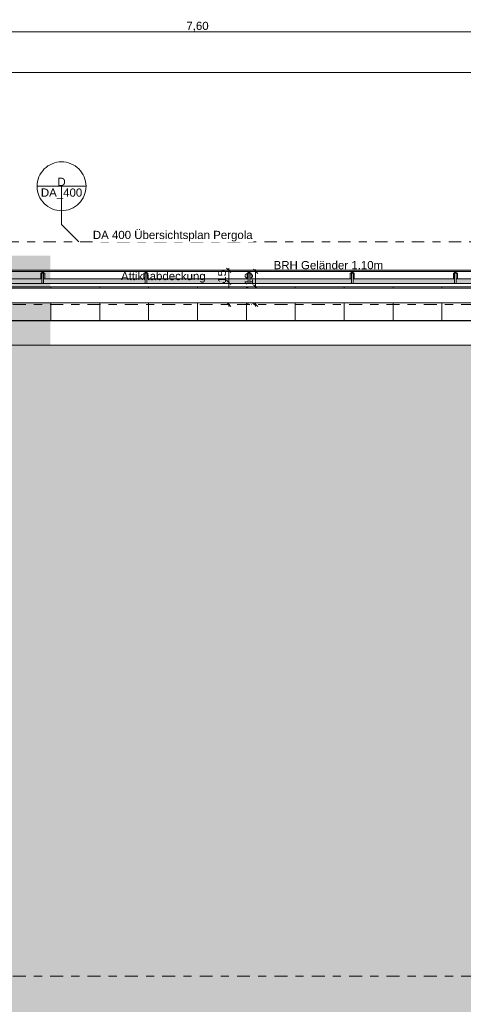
# Model space of a CAD drawing. Header units: metres. Extents: x -180 to 4, y -47 to 4.
# Tile 121 of 256: x -128 to -123, y -9 to 3. Entities that reach past the tile are written whole.
import ezdxf

# ---------------------------------------------------------------- set-up
doc = ezdxf.new("R2010")
doc.units = ezdxf.units.M
doc.header["$LTSCALE"] = 0.05
doc.header["$PDMODE"] = 1
doc.header["$PDSIZE"] = -2
for name, pattern in [('ISO-02 Strichlinie', [3.81, 3.048, -0.762]), ('ISO-10 Strichpunktlinie', [4.699, 3.048, -0.762, 0.127, -0.762]), ('Linienart-53', [5.291531, 3.175, -1.058062, 0.352704, -0.705764])]:
    doc.linetypes.add(name, pattern=pattern)
doc.layers.get('0').update_dxf_attribs({"lineweight": 25})
for name, color, linetype, lineweight, true_color in [('30 -36 Dächer- 3 Dachbeläge', 7, 'Continuous', 15, 0x9999ff), ('30 -36 Dächer- 4 Dachbekleidungen', 7, 'Continuous', 9, 0xccccff), ('70 -72 Beschriftung- 1 Beschriftung allgemein', 7, 'Continuous', 9, 0xff6633), ('70 -72 Beschriftung- 7 Detailverweise', 7, 'Continuous', 9, 0x00dd00), ('70 -72 Beschriftung- 7 Detailverweise Linie', 7, 'Continuous', 9, 0x00dd00), ('70 -76 Bemaßung- 2 Allgemein', 7, 'Continuous', 5, 0x6666cc)]:
    doc.layers.add(name, color=color, linetype=linetype, lineweight=lineweight, true_color=true_color)
for name, color, linetype, lineweight in [('40 -41 Abwasser_Wasser_Gas- 2 Wasser-1', 7, 'Continuous', 15), ('60- 61 allgemeine Ausstattung- 4 Terrassen', 7, 'Continuous', 9), ('70 -71 Achsen- 1 Gebäudeachsen', 7, 'Linienart-53', 18), ('70 -72 Beschriftung-14 Schatten', 7, 'Continuous', 5), ('Keine', 7, 'Continuous', 9)]:
    doc.layers.add(name, color=color, linetype=linetype, lineweight=lineweight)
doc.styles.add('Arial', font='arial.ttf')
doc.dimstyles.new('k+k_klein', dxfattribs={"dimtxt": 0.075516, "dimasz": 0.05302, "dimexe": 0.05, "dimexo": 0.15, "dimgap": 0.005, "dimtad": 1, "dimdec": 3, "dimtxsty": 'Arial', "dimblk": 'VW_SLASH-2', "dimblk1": 'VW_SLASH-2', "dimblk2": 'VW_SLASH-2', "dimcen": 0, "dimdle": 0.025, "dimadec": 3, "dimazin": 0, "dimtfac": 0.75, "dimtdec": 3, "dimtix": 1, "dimtmove": 0, "dimatfit": 0, "dimldrblk": 'VW_FILLEDARROW', "dimfxl": 0.1, "dimfxlon": 1, "dimfrac": 2, "dimtolj": 1, "dimarcsym": 0})

# ---------------------------------------------------------------- blocks, each defined once
blk = doc.blocks.new('VW_SLASH-2')
at = {"color": 0, "linetype": 'ByBlock', "lineweight": -2, "transparency": 16777216}
blk.add_line((0.47, 0), (-1, 0), dxfattribs=at)
at = {"color": 0, "lineweight": 5, "transparency": 16777216, "flags": 128}
blk.add_lwpolyline([(0.5, 0.5), (-0.5, -0.5)], dxfattribs=at)
blk = doc.blocks.new('*D1084')
at = {"layer": '70 -76 Bemaßung- 2 Allgemein', "color": 0, "lineweight": -2}
for p, q in [((-125.347, -0.042), (-125.357, -0.042)), ((-125.307, -0.179), (-125.307, -0.095)), ((-125.16, -0.232), (-125.257, -0.232))]:
    blk.add_line(p, q, dxfattribs=at)
at = {"layer": 'Defpoints', "color": 0}
for p in [(-125.307, -0.042), (-125.197, -0.042), (-125.31, -0.232)]:
    blk.add_point(p, dxfattribs=at)
at = {"layer": '70 -76 Bemaßung- 2 Allgemein', "color": 0, "lineweight": -2, "xscale": 0.05302001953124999, "yscale": 0.05302001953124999, "zscale": 0.05302001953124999}
for p, rotation in [((-125.307, -0.042), 90), ((-125.307, -0.232), 270)]:
    blk.add_blockref('VW_SLASH-2', p, dxfattribs=dict(at, rotation=rotation))
at = {"layer": '70 -76 Bemaßung- 2 Allgemein', "color": 0, "insert": (-125.39, -0.135), "char_height": 0.1007, "attachment_point": 5, "rotation": 90, "style": 'Arial'}
blk.add_mtext('\\A1;19', dxfattribs=at)
blk = doc.blocks.new('VW_FILLEDARROW')
at = {"linetype": 'Continuous', "lineweight": 0, "transparency": 16777216}
blk.add_hatch(color=0, dxfattribs=at).paths.add_polyline_path([(-2.83, 0.76), (0, 0), (-2.83, -0.76)])
at = {"color": 0, "lineweight": 5, "transparency": 16777216, "flags": 128}
blk.add_lwpolyline([(-2.83, 0.76), (0, 0), (-2.83, -0.76)], close=True, dxfattribs=at)
blk = doc.blocks.new('*D1085')
at = {"layer": '70 -76 Bemaßung- 2 Allgemein', "color": 0, "lineweight": -2}
for p, q in [((-125.16, -0.232), (-125.257, -0.232)), ((-125.307, -0.394), (-125.307, -0.285)), ((-125.362, -0.447), (-125.357, -0.447))]:
    blk.add_line(p, q, dxfattribs=at)
at = {"layer": 'Defpoints', "color": 0}
for p in [(-125.31, -0.232), (-125.307, -0.232), (-125.212, -0.447)]:
    blk.add_point(p, dxfattribs=at)
at = {"layer": '70 -76 Bemaßung- 2 Allgemein', "color": 0, "lineweight": -2, "xscale": 0.05302001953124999, "yscale": 0.05302001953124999, "zscale": 0.05302001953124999}
for p, rotation in [((-125.307, -0.232), 90), ((-125.307, -0.447), 270)]:
    blk.add_blockref('VW_SLASH-2', p, dxfattribs=dict(at, rotation=rotation))
at = {"layer": '70 -76 Bemaßung- 2 Allgemein', "color": 0, "insert": (-125.393, -0.349), "char_height": 0.10069, "attachment_point": 5, "rotation": 90, "style": 'Arial'}
blk.add_mtext('\\A1;21\\S5^ ;', dxfattribs=at)
blk = doc.blocks.new('*D1086')
at = {"layer": '70 -76 Bemaßung- 2 Allgemein', "color": 0, "lineweight": -2}
for p, q in [((-125.714, -0.027), (-125.687, -0.027)), ((-125.637, -0.124), (-125.637, -0.08)), ((-125.708, -0.177), (-125.687, -0.177))]:
    blk.add_line(p, q, dxfattribs=at)
at = {"layer": 'Defpoints', "color": 0}
for p in [(-125.637, -0.027), (-125.564, -0.027), (-125.558, -0.177)]:
    blk.add_point(p, dxfattribs=at)
at = {"layer": '70 -76 Bemaßung- 2 Allgemein', "color": 0, "lineweight": -2, "xscale": 0.05302001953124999, "yscale": 0.05302001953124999, "zscale": 0.05302001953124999}
for p, rotation in [((-125.637, -0.027), 90), ((-125.637, -0.177), 270)]:
    blk.add_blockref('VW_SLASH-2', p, dxfattribs=dict(at, rotation=rotation))
at = {"layer": '70 -76 Bemaßung- 2 Allgemein', "color": 0, "insert": (-125.72, -0.103), "char_height": 0.1007, "attachment_point": 5, "rotation": 90, "style": 'Arial'}
blk.add_mtext('\\A1;15', dxfattribs=at)
blk = doc.blocks.new('*D1087')
at = {"layer": '70 -76 Bemaßung- 2 Allgemein', "color": 0, "lineweight": -2}
for p, q in [((-125.708, -0.177), (-125.687, -0.177)), ((-125.637, -0.394), (-125.637, -0.23)), ((-125.623, -0.447), (-125.687, -0.447))]:
    blk.add_line(p, q, dxfattribs=at)
at = {"layer": 'Defpoints', "color": 0}
for p in [(-125.637, -0.177), (-125.558, -0.177), (-125.473, -0.447)]:
    blk.add_point(p, dxfattribs=at)
at = {"layer": '70 -76 Bemaßung- 2 Allgemein', "color": 0, "lineweight": -2, "xscale": 0.05302001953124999, "yscale": 0.05302001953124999, "zscale": 0.05302001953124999}
for p, rotation in [((-125.637, -0.177), 90), ((-125.637, -0.447), 270)]:
    blk.add_blockref('VW_SLASH-2', p, dxfattribs=dict(at, rotation=rotation))
at = {"layer": '70 -76 Bemaßung- 2 Allgemein', "color": 0, "insert": (-125.693, -0.312), "char_height": 0.1007, "attachment_point": 5, "rotation": 90, "style": 'Arial'}
blk.add_mtext('\\A1;27', dxfattribs=at)
blk = doc.blocks.new('Gruppe-1139')
at = {"color": 255}
blk.add_wipeout([(-127.911, -0.132), (-127.911, -0.062), (-127.931, -0.062), (-127.931, -0.132)], dxfattribs=at).dxf.layer = '30 -36 Dächer- 4 Dachbekleidungen'
at = {"layer": '30 -36 Dächer- 3 Dachbeläge', "linetype": 'Continuous', "lineweight": 0, "transparency": 33554687}
blk.add_hatch(color=254, dxfattribs=at).paths.add_polyline_path([(-127.911, -0.042), (-127.911, -0.062), (-127.931, -0.062), (-127.931, -0.042)])
at = {"layer": '30 -36 Dächer- 3 Dachbeläge', "color": 254, "linetype": 'Continuous', "lineweight": 9, "true_color": 0xccccff, "transparency": 33554687, "flags": 128}
blk.add_lwpolyline([(-127.911, -0.042), (-127.911, -0.062), (-127.931, -0.062), (-127.931, -0.042)], dxfattribs=at)
at = {"layer": '30 -36 Dächer- 4 Dachbekleidungen', "flags": 128}
for points in [[(-127.946, -0.132), (-127.946, -0.062), (-127.931, -0.062)], [(-127.911, -0.132), (-127.911, -0.062), (-127.931, -0.062), (-127.931, -0.132)], [(-127.896, -0.132), (-127.896, -0.062), (-127.911, -0.062)]]:
    blk.add_lwpolyline(points, dxfattribs=at)
at = {"color": 255}
blk.add_wipeout([(-127.911, -0.132), (-127.911, -0.192), (-127.931, -0.192), (-127.931, -0.132)], dxfattribs=at).dxf.layer = '30 -36 Dächer- 4 Dachbekleidungen'
at = {"layer": '30 -36 Dächer- 4 Dachbekleidungen', "flags": 128}
blk.add_lwpolyline([(-127.911, -0.132), (-127.911, -0.192), (-127.931, -0.192), (-127.931, -0.132)], dxfattribs=at)
blk = doc.blocks.new('Gruppe-1140')
at = {"color": 255}
blk.add_wipeout([(-126.644, -0.132), (-126.644, -0.062), (-126.664, -0.062), (-126.664, -0.132)], dxfattribs=at).dxf.layer = '30 -36 Dächer- 4 Dachbekleidungen'
at = {"layer": '30 -36 Dächer- 3 Dachbeläge', "linetype": 'Continuous', "lineweight": 0, "transparency": 33554687}
blk.add_hatch(color=254, dxfattribs=at).paths.add_polyline_path([(-126.644, -0.042), (-126.644, -0.062), (-126.664, -0.062), (-126.664, -0.042)])
at = {"layer": '30 -36 Dächer- 3 Dachbeläge', "color": 254, "linetype": 'Continuous', "lineweight": 9, "true_color": 0xccccff, "transparency": 33554687, "flags": 128}
blk.add_lwpolyline([(-126.644, -0.042), (-126.644, -0.062), (-126.664, -0.062), (-126.664, -0.042)], dxfattribs=at)
at = {"layer": '30 -36 Dächer- 4 Dachbekleidungen', "flags": 128}
for points in [[(-126.679, -0.132), (-126.679, -0.062), (-126.664, -0.062)], [(-126.644, -0.132), (-126.644, -0.062), (-126.664, -0.062), (-126.664, -0.132)], [(-126.629, -0.132), (-126.629, -0.062), (-126.644, -0.062)]]:
    blk.add_lwpolyline(points, dxfattribs=at)
at = {"color": 255}
blk.add_wipeout([(-126.644, -0.132), (-126.644, -0.192), (-126.664, -0.192), (-126.664, -0.132)], dxfattribs=at).dxf.layer = '30 -36 Dächer- 4 Dachbekleidungen'
at = {"layer": '30 -36 Dächer- 4 Dachbekleidungen', "flags": 128}
blk.add_lwpolyline([(-126.644, -0.132), (-126.644, -0.192), (-126.664, -0.192), (-126.664, -0.132)], dxfattribs=at)
blk = doc.blocks.new('Gruppe-1141')
at = {"color": 255}
blk.add_wipeout([(-125.378, -0.132), (-125.378, -0.062), (-125.398, -0.062), (-125.398, -0.132)], dxfattribs=at).dxf.layer = '30 -36 Dächer- 4 Dachbekleidungen'
at = {"layer": '30 -36 Dächer- 3 Dachbeläge', "linetype": 'Continuous', "lineweight": 0, "transparency": 33554687}
blk.add_hatch(color=254, dxfattribs=at).paths.add_polyline_path([(-125.378, -0.042), (-125.378, -0.062), (-125.398, -0.062), (-125.398, -0.042)])
at = {"layer": '30 -36 Dächer- 3 Dachbeläge', "color": 254, "linetype": 'Continuous', "lineweight": 9, "true_color": 0xccccff, "transparency": 33554687, "flags": 128}
blk.add_lwpolyline([(-125.378, -0.042), (-125.378, -0.062), (-125.398, -0.062), (-125.398, -0.042)], dxfattribs=at)
at = {"layer": '30 -36 Dächer- 4 Dachbekleidungen', "flags": 128}
for points in [[(-125.413, -0.132), (-125.413, -0.062), (-125.398, -0.062)], [(-125.378, -0.132), (-125.378, -0.062), (-125.398, -0.062), (-125.398, -0.132)], [(-125.363, -0.132), (-125.363, -0.062), (-125.378, -0.062)]]:
    blk.add_lwpolyline(points, dxfattribs=at)
at = {"color": 255}
blk.add_wipeout([(-125.378, -0.132), (-125.378, -0.192), (-125.398, -0.192), (-125.398, -0.132)], dxfattribs=at).dxf.layer = '30 -36 Dächer- 4 Dachbekleidungen'
at = {"layer": '30 -36 Dächer- 4 Dachbekleidungen', "flags": 128}
blk.add_lwpolyline([(-125.378, -0.132), (-125.378, -0.192), (-125.398, -0.192), (-125.398, -0.132)], dxfattribs=at)
blk = doc.blocks.new('Gruppe-1142')
at = {"color": 255}
blk.add_wipeout([(-124.111, -0.132), (-124.111, -0.062), (-124.131, -0.062), (-124.131, -0.132)], dxfattribs=at).dxf.layer = '30 -36 Dächer- 4 Dachbekleidungen'
at = {"layer": '30 -36 Dächer- 3 Dachbeläge', "linetype": 'Continuous', "lineweight": 0, "transparency": 33554687}
blk.add_hatch(color=254, dxfattribs=at).paths.add_polyline_path([(-124.111, -0.042), (-124.111, -0.062), (-124.131, -0.062), (-124.131, -0.042)])
at = {"layer": '30 -36 Dächer- 3 Dachbeläge', "color": 254, "linetype": 'Continuous', "lineweight": 9, "true_color": 0xccccff, "transparency": 33554687, "flags": 128}
blk.add_lwpolyline([(-124.111, -0.042), (-124.111, -0.062), (-124.131, -0.062), (-124.131, -0.042)], dxfattribs=at)
at = {"layer": '30 -36 Dächer- 4 Dachbekleidungen', "flags": 128}
for points in [[(-124.146, -0.132), (-124.146, -0.062), (-124.131, -0.062)], [(-124.111, -0.132), (-124.111, -0.062), (-124.131, -0.062), (-124.131, -0.132)], [(-124.096, -0.132), (-124.096, -0.062), (-124.111, -0.062)]]:
    blk.add_lwpolyline(points, dxfattribs=at)
at = {"color": 255}
blk.add_wipeout([(-124.111, -0.132), (-124.111, -0.192), (-124.131, -0.192), (-124.131, -0.132)], dxfattribs=at).dxf.layer = '30 -36 Dächer- 4 Dachbekleidungen'
at = {"layer": '30 -36 Dächer- 4 Dachbekleidungen', "flags": 128}
blk.add_lwpolyline([(-124.111, -0.132), (-124.111, -0.192), (-124.131, -0.192), (-124.131, -0.132)], dxfattribs=at)
blk = doc.blocks.new('Gruppe-1143')
at = {"color": 255}
blk.add_wipeout([(-122.844, -0.132), (-122.844, -0.062), (-122.864, -0.062), (-122.864, -0.132)], dxfattribs=at).dxf.layer = '30 -36 Dächer- 4 Dachbekleidungen'
at = {"layer": '30 -36 Dächer- 3 Dachbeläge', "linetype": 'Continuous', "lineweight": 0, "transparency": 33554687}
blk.add_hatch(color=254, dxfattribs=at).paths.add_polyline_path([(-122.844, -0.042), (-122.844, -0.062), (-122.864, -0.062), (-122.864, -0.042)])
at = {"layer": '30 -36 Dächer- 3 Dachbeläge', "color": 254, "linetype": 'Continuous', "lineweight": 9, "true_color": 0xccccff, "transparency": 33554687, "flags": 128}
blk.add_lwpolyline([(-122.844, -0.042), (-122.844, -0.062), (-122.864, -0.062), (-122.864, -0.042)], dxfattribs=at)
at = {"layer": '30 -36 Dächer- 4 Dachbekleidungen', "flags": 128}
for points in [[(-122.879, -0.132), (-122.879, -0.062), (-122.864, -0.062)], [(-122.844, -0.132), (-122.844, -0.062), (-122.864, -0.062), (-122.864, -0.132)], [(-122.829, -0.132), (-122.829, -0.062), (-122.844, -0.062)]]:
    blk.add_lwpolyline(points, dxfattribs=at)
at = {"color": 255}
blk.add_wipeout([(-122.844, -0.132), (-122.844, -0.192), (-122.864, -0.192), (-122.864, -0.132)], dxfattribs=at).dxf.layer = '30 -36 Dächer- 4 Dachbekleidungen'
at = {"layer": '30 -36 Dächer- 4 Dachbekleidungen', "flags": 128}
blk.add_lwpolyline([(-122.844, -0.132), (-122.844, -0.192), (-122.864, -0.192), (-122.864, -0.132)], dxfattribs=at)
blk = doc.blocks.new('Gruppe-1438')
at = {"layer": '70 -72 Beschriftung-14 Schatten', "linetype": 'Continuous', "lineweight": 0, "transparency": 33554495}
h = blk.add_hatch(color=7, dxfattribs=at)
h.paths.add_polyline_path([(-99.318, -9.992), (-99.8, -11.277), (-99.381, -11.277), (-99.381, -11.1), (-83.518, -11.1), (-83.518, -8.723), (-97.788, -8.723), (-97.429, -7.927), (-97.429, 0.15), (-97.949, 0.15), (-97.949, -7.793), (-105.029, -7.793), (-105.029, 0.15), (-105.549, 0.15), (-105.549, -7.793), (-112.629, -7.793), (-112.629, 0.15), (-113.149, 0.15), (-113.149, -7.793), (-120.229, -7.793), (-120.229, 0.15), (-120.749, 0.15), (-120.749, -7.793), (-127.829, -7.793), (-127.829, 0.15), (-128.349, 0.15), (-128.349, -7.793), (-135.429, -7.793), (-135.429, 0.15), (-135.949, 0.15), (-135.949, -7.793), (-143.029, -7.793), (-143.029, 0.15), (-143.549, 0.15), (-143.549, -7.793), (-150.629, -7.793), (-150.629, 0.15), (-151.149, 0.15), (-151.149, -7.793), (-158.229, -7.793), (-158.229, 0.15), (-158.749, 0.15), (-158.749, -0.087), (-159.801, -0.087), (-159.801, -9.199), (-166.463, -9.199), (-166.463, -0.057), (-166.983, -0.057), (-166.983, -9.199), (-174.063, -9.199), (-174.063, -0.027), (-174.583, -0.027), (-174.583, -9.199), (-175.221, -10.611), (-175.221, -11.897), (-174.063, -9.333), (-167.044, -9.333), (-167.621, -10.611), (-167.621, -11.897), (-166.463, -9.333), (-159.801, -9.333), (-159.801, -10.124), (-160.021, -10.611), (-160.021, -11.897), (-159.831, -11.476), (-159.831, -12.115), (-158.872, -9.992), (-152.142, -9.992), (-152.421, -10.611), (-152.421, -11.897), (-151.561, -9.992), (-144.542, -9.992), (-144.821, -10.611), (-144.821, -11.897), (-143.961, -9.992), (-136.942, -9.992), (-137.221, -10.611), (-137.221, -11.897), (-136.361, -9.992), (-129.342, -9.992), (-129.621, -10.611), (-129.621, -11.897), (-128.761, -9.992), (-121.742, -9.992), (-122.021, -10.611), (-122.021, -11.897), (-121.161, -9.992), (-114.142, -9.992), (-114.421, -10.611), (-114.421, -11.897), (-113.561, -9.992), (-106.542, -9.992), (-106.821, -10.611), (-106.821, -11.897), (-105.961, -9.992)])
h.paths.add_polyline_path([(-151.209, -7.927), (-152.081, -9.858), (-158.812, -9.858), (-158.709, -9.631), (-158.709, -8.992), (-158.229, -7.927)])
h.paths.add_polyline_path([(-99.268, -9.858), (-105.9, -9.858), (-105.029, -7.927), (-98.009, -7.927), (-98.368, -8.723), (-98.842, -8.723)])
h.paths.add_polyline_path([(-112.629, -7.927), (-105.609, -7.927), (-106.481, -9.858), (-113.5, -9.858)])
h.paths.add_polyline_path([(-120.229, -7.927), (-113.209, -7.927), (-114.081, -9.858), (-121.1, -9.858)])
h.paths.add_polyline_path([(-127.829, -7.927), (-120.809, -7.927), (-121.681, -9.858), (-128.7, -9.858)])
h.paths.add_polyline_path([(-135.429, -7.927), (-128.409, -7.927), (-129.281, -9.858), (-136.3, -9.858)])
h.paths.add_polyline_path([(-143.029, -7.927), (-136.009, -7.927), (-136.881, -9.858), (-143.9, -9.858)])
h.paths.add_polyline_path([(-150.629, -7.927), (-143.609, -7.927), (-144.481, -9.858), (-151.5, -9.858)])
at = {"color": 255, "lineweight": 9}
blk.add_wipeout([(-129.621, -0.247), (-122.421, -0.247), (-122.421, -0.427), (-129.621, -0.427)], dxfattribs=at).dxf.layer = '60- 61 allgemeine Ausstattung- 4 Terrassen'
at = {"layer": '60- 61 allgemeine Ausstattung- 4 Terrassen', "lineweight": 9, "flags": 128}
blk.add_lwpolyline([(-129.621, -0.247), (-122.421, -0.247), (-122.421, -0.427), (-129.621, -0.427)], close=True, dxfattribs=at)
blk = doc.blocks.new('*D2192')
at = {"layer": '70 -76 Bemaßung- 2 Allgemein', "color": 0, "lineweight": -2}
for p, q in [((-129.821, 3.05), (-129.821, 2.95)), ((-122.221, 3.05), (-122.221, 2.95)), ((-122.274, 2.9), (-129.768, 2.9))]:
    blk.add_line(p, q, dxfattribs=at)
at = {"layer": 'Defpoints', "color": 0}
for p in [(-129.821, 2.9), (-129.821, 2.9), (-122.221, 2.9)]:
    blk.add_point(p, dxfattribs=at)
at = {"layer": '70 -76 Bemaßung- 2 Allgemein', "color": 0, "lineweight": -2, "xscale": 0.05302001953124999, "yscale": 0.05302001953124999, "zscale": 0.05302001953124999, "rotation": 180}
blk.add_blockref('VW_SLASH-2', (-129.821, 2.9), dxfattribs=at)
at = {"layer": '70 -76 Bemaßung- 2 Allgemein', "color": 0, "lineweight": -2, "xscale": 0.05302001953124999, "yscale": 0.05302001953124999, "zscale": 0.05302001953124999}
blk.add_blockref('VW_SLASH-2', (-122.221, 2.9), dxfattribs=at)
at = {"layer": '70 -76 Bemaßung- 2 Allgemein', "color": 0, "insert": (-126.021, 2.965), "char_height": 0.1007, "attachment_point": 5, "style": 'Arial'}
blk.add_mtext('\\A1;7,60', dxfattribs=at)
blk = doc.blocks.new('*D2241')
at = {"layer": '70 -76 Bemaßung- 2 Allgemein', "color": 0, "lineweight": -2}
for p, q in [((-159.624, 2.3), (-159.624, 2.45)), ((-100.018, 2.3), (-100.018, 2.45)), ((-100.071, 2.4), (-159.571, 2.4))]:
    blk.add_line(p, q, dxfattribs=at)
at = {"layer": 'Defpoints', "color": 0}
for p in [(-159.624, 2.4), (-159.624, -0.497), (-100.018, -11.737)]:
    blk.add_point(p, dxfattribs=at)
at = {"layer": '70 -76 Bemaßung- 2 Allgemein', "color": 0, "lineweight": -2, "xscale": 0.05302001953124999, "yscale": 0.05302001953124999, "zscale": 0.05302001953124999, "rotation": 180}
blk.add_blockref('VW_SLASH-2', (-159.624, 2.4), dxfattribs=at)
at = {"layer": '70 -76 Bemaßung- 2 Allgemein', "color": 0, "lineweight": -2, "xscale": 0.05302001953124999, "yscale": 0.05302001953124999, "zscale": 0.05302001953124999}
blk.add_blockref('VW_SLASH-2', (-100.018, 2.4), dxfattribs=at)
at = {"layer": '70 -76 Bemaßung- 2 Allgemein', "color": 0, "insert": (-129.821, 2.483), "char_height": 0.10069, "attachment_point": 5, "style": 'Arial'}
blk.add_mtext('\\A1;59,60\\S6^ ;', dxfattribs=at)
blk = doc.blocks.new('Gruppe-2068')
at = {"layer": '70 -72 Beschriftung- 7 Detailverweise'}
blk.add_line((-127.39, 1.004), (-127.99, 1.004), dxfattribs=at)
at = {"layer": '70 -72 Beschriftung- 7 Detailverweise', "flags": 128}
blk.add_lwpolyline([(-127.69, 0.704), (-127.72, 0.705), (-127.749, 0.709), (-127.778, 0.716), (-127.805, 0.726), (-127.832, 0.739), (-127.857, 0.754), (-127.881, 0.772), (-127.903, 0.791), (-127.922, 0.813), (-127.94, 0.837), (-127.955, 0.862), (-127.968, 0.889), (-127.978, 0.916), (-127.985, 0.945), (-127.989, 0.974), (-127.99, 1.004), (-127.989, 1.033), (-127.985, 1.062), (-127.978, 1.091), (-127.968, 1.118), (-127.955, 1.145), (-127.94, 1.17), (-127.922, 1.194), (-127.903, 1.216), (-127.881, 1.235), (-127.857, 1.253), (-127.832, 1.268), (-127.805, 1.281), (-127.778, 1.291), (-127.749, 1.298), (-127.72, 1.302), (-127.69, 1.304), (-127.661, 1.302), (-127.632, 1.298), (-127.603, 1.291), (-127.576, 1.281), (-127.549, 1.268), (-127.524, 1.253), (-127.5, 1.235), (-127.478, 1.216), (-127.459, 1.194), (-127.441, 1.17), (-127.426, 1.145), (-127.413, 1.118), (-127.403, 1.091), (-127.396, 1.062), (-127.392, 1.033), (-127.39, 1.004), (-127.392, 0.974), (-127.396, 0.945), (-127.403, 0.916), (-127.413, 0.889), (-127.426, 0.862), (-127.441, 0.837), (-127.459, 0.813), (-127.478, 0.791), (-127.5, 0.772), (-127.524, 0.754), (-127.549, 0.739), (-127.576, 0.726), (-127.603, 0.716), (-127.632, 0.709), (-127.661, 0.705)], close=True, dxfattribs=at)
at = {"layer": '70 -72 Beschriftung- 7 Detailverweise'}
blk.add_point((-127.69, 1.004), dxfattribs=at)
at = {"layer": '70 -72 Beschriftung- 7 Detailverweise', "line_spacing_factor": 0.96878, "style": 'Arial'}
for s, insert, char_height, attachment_point in [('D', (-127.69, 1.008), 0.101, 8), ('DA_400', (-127.69, 0.977), 0.1007, 2)]:
    blk.add_mtext(s, dxfattribs=dict(at, insert=insert, char_height=char_height, attachment_point=attachment_point))
blk = doc.blocks.new('Gruppe-2069')
at = {"layer": '70 -72 Beschriftung- 7 Detailverweise', "transparency": 33554687}
for q in [(-127.69, 1.004), (-127.477, 0.321)]:
    blk.add_line((-127.69, 0.534), q, dxfattribs=at)
at = {"layer": '70 -72 Beschriftung- 7 Detailverweise', "color": 7, "transparency": 33554687}
blk.add_blockref('Gruppe-2068', (0, 0), dxfattribs=at)
blk = doc.blocks.new('_Achsen (3D)')
at = {"layer": '70 -71 Achsen- 1 Gebäudeachsen', "transparency": 33554687}
for p, q in [((-179.668, -0.447), (3.826, -0.447)), ((-179.668, -8.697), (3.826, -8.697))]:
    blk.add_line(p, q, dxfattribs=at)
blk = doc.blocks.new('Gruppe-1384')
at = {"layer": '30 -36 Dächer- 3 Dachbeläge', "linetype": 'Continuous', "lineweight": 0}
blk.add_hatch(color=254, dxfattribs=at).paths.add_polyline_path([(-159.80099996, -0.19204198), (-83.34099996, -0.19204198), (-83.34099996, -0.02704198), (-159.80099996, -0.02704198)])
at = {"layer": '30 -36 Dächer- 3 Dachbeläge', "flags": 128}
blk.add_lwpolyline([(-159.80099996, -0.19204198), (-83.34099996, -0.19204198), (-83.34099996, -0.02704198), (-159.80099996, -0.02704198)], close=True, dxfattribs=at)
at = {"color": 255, "linetype": 'ISO-02 Strichlinie', "lineweight": 5, "transparency": 33554483}
blk.add_wipeout([(-122.22059596, -0.94704198), (-122.22059596, -11.49704198), (-122.42099996, -11.49704198), (-122.42099996, -11.89704198), (-122.22059596, -11.89704198), (-122.22059596, -12.11704198), (-129.82059596, -12.11704198), (-129.82059596, -11.89704198), (-129.62099996, -11.89704198), (-129.62099996, -11.49704198), (-129.82059596, -11.49704198), (-129.82059596, -0.94704198)], dxfattribs=at).dxf.layer = '60- 61 allgemeine Ausstattung- 4 Terrassen'
at = {"layer": '60- 61 allgemeine Ausstattung- 4 Terrassen', "linetype": 'Continuous', "lineweight": 9, "transparency": 33554483}
h = blk.add_hatch(dxfattribs=at)
h.set_pattern_fill('Sand 1 sehr fein SRF', style=0, pattern_type=2)
h.set_pattern_definition([(-22, (-129.5485, -6.532042), (-0.018555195, 0.04226461), [0.000625, -0.061875]), (14, (-129.540251, -6.554718), (-0.037110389, -0.027832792), [0.000625, -0.030625]), (-3.77456, (-129.599014, -6.56915), (-0.01958604, 0.06597403), [0.00028186, -0.09367194]), (-68, (-129.42892, -6.50524), (0.1926424, 0.04408), [0.00028125, -0.09346875]), (96, (-129.562934, -6.596983), (-0.036105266, -0.06319548), [0.0005625, -0.0931875]), (132, (-129.5351, -6.57328), (0.040202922, 0.004123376), [0.0003125, -0.0621875]), (-17, (-129.567055, -6.55678), (0.0930531, 0.02892868), [0.000625, -0.061875]), (-145, (-129.5619, -6.551625), (0.06266964, -0.04009224), [0.000625, -0.061875]), (-137, (-129.57633, -6.548533), (0.0494443, -0.02123569), [0.000625, -0.061875])])
h.paths.add_polyline_path([(-99.84099996, -11.27704198), (-99.35099996, -11.27704198), (-99.35099996, -11.10004198), (-99.54599996, -11.10004198), (-99.54599996, -8.69704198), (-101.84599996, -8.69704198), (-101.84599996, -2.69704198), (-99.54599996, -2.69704198), (-99.54599996, -0.94704198), (-159.62399996, -0.94704198), (-159.62399996, -2.69704198), (-155.87399996, -2.69704198), (-155.87399996, -8.69704198), (-159.62399996, -8.69704198), (-159.62399996, -11.62704198), (-159.80099996, -11.62704198), (-159.80099996, -12.11704198), (-100.01799996, -12.11704198), (-100.01799996, -11.76704198), (-99.84099996, -11.76704198)])
h.paths.add_polyline_path([(-152.82099996, -11.49704198), (-152.42099996, -11.49704198), (-152.42099996, -11.89704198), (-152.82099996, -11.89704198)])
h.paths.add_polyline_path([(-107.22099996, -11.49704198), (-106.82099996, -11.49704198), (-106.82099996, -11.89704198), (-107.22099996, -11.89704198)])
h.paths.add_polyline_path([(-114.82099996, -11.49704198), (-114.42099996, -11.49704198), (-114.42099996, -11.89704198), (-114.82099996, -11.89704198)])
h.paths.add_polyline_path([(-122.42099996, -11.49704198), (-122.02099996, -11.49704198), (-122.02099996, -11.89704198), (-122.42099996, -11.89704198)])
h.paths.add_polyline_path([(-130.02099996, -11.49704198), (-129.62099996, -11.49704198), (-129.62099996, -11.89704198), (-130.02099996, -11.89704198)])
h.paths.add_polyline_path([(-137.62099996, -11.49704198), (-137.22099996, -11.49704198), (-137.22099996, -11.89704198), (-137.62099996, -11.89704198)])
h.paths.add_polyline_path([(-145.22099996, -11.49704198), (-144.82099996, -11.49704198), (-144.82099996, -11.89704198), (-145.22099996, -11.89704198)])
at = {"color": 255, "lineweight": 9}
blk.add_wipeout([(-159.62399996, -0.64704198), (-83.51799996, -0.64704198), (-83.51799996, -0.94704198), (-159.62399996, -0.94704198)], dxfattribs=at).dxf.layer = '40 -41 Abwasser_Wasser_Gas- 2 Wasser-1'
at = {"layer": '60- 61 allgemeine Ausstattung- 4 Terrassen', "linetype": 'Continuous', "lineweight": 9, "transparency": 33554534}
h = blk.add_hatch(dxfattribs=at)
h.set_pattern_fill('Platte 60_60 SRF-1', style=0, pattern_type=2)
h.set_pattern_definition([(90, (-122.421, -0.64704), (-0.6, 7e-17), []), (0, (-122.421, -0.64704), (0, 0.6), [])])
h.paths.add_polyline_path([(-129.62099996, -0.19204198), (-122.42099996, -0.19204198), (-122.42099996, -0.64704198), (-129.62099996, -0.64704198)])
at = {"layer": '40 -41 Abwasser_Wasser_Gas- 2 Wasser-1', "color": 7, "lineweight": 9, "flags": 128}
blk.add_lwpolyline([(-159.62399996, -0.64704198), (-83.51799996, -0.64704198), (-83.51799996, -0.94704198), (-159.62399996, -0.94704198)], close=True, dxfattribs=at)
at = {"layer": '60- 61 allgemeine Ausstattung- 4 Terrassen', "color": 252, "linetype": 'Continuous', "lineweight": 9, "true_color": 0x888888, "transparency": 33554687, "flags": 128}
blk.add_lwpolyline([(-129.62099996, -0.19204198), (-122.42099996, -0.19204198), (-122.42099996, -0.64704198), (-129.62099996, -0.64704198)], close=True, dxfattribs=at)
at = {"color": 255}
blk.add_wipeout([(-159.80099996, -0.23204198), (-83.34099996, -0.23204198), (-83.34099996, -0.19204198), (-159.80099996, -0.19204198)], dxfattribs=at).dxf.layer = '30 -36 Dächer- 4 Dachbekleidungen'
at = {"layer": '30 -36 Dächer- 4 Dachbekleidungen', "flags": 128}
blk.add_lwpolyline([(-159.80099996, -0.23204198), (-83.34099996, -0.23204198), (-83.34099996, -0.19204198), (-159.80099996, -0.19204198)], close=True, dxfattribs=at)
at = {"layer": '70 -76 Bemaßung- 2 Allgemein'}
dim = blk.add_linear_dim(base=(-125.30700635, -0.23204198), p1=(-125.21175416, -0.44704198), p2=(-125.31025372, -0.23204198), angle=270, text='21\\S5^ ;', dimstyle='k+k_klein', override={"dimtxt": 0.100689, "dimgap": 0.005, "dimdec": 8, "dimpost": '<>', "dimtxsty": 'Arial', "dimtmove": 2}, dxfattribs=at)
dim.commit()
dim.dimension.update_dxf_attribs({"geometry": '*D1085', "text_midpoint": (-125.39296885, -0.34897331), "dimtype": 160})
at = {"color": 255}
blk.add_wipeout([(-159.80099996, -0.13204198), (-83.34099996, -0.13204198), (-83.34099996, -0.04204198), (-159.80099996, -0.04204198)], dxfattribs=at).dxf.layer = '30 -36 Dächer- 4 Dachbekleidungen'
at = {"layer": '30 -36 Dächer- 4 Dachbekleidungen', "flags": 128}
blk.add_lwpolyline([(-159.80099996, -0.13204198), (-83.34099996, -0.13204198), (-83.34099996, -0.04204198), (-159.80099996, -0.04204198)], close=True, dxfattribs=at)
at = {"layer": '70 -72 Beschriftung- 1 Beschriftung allgemein', "char_height": 0.1006886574, "line_spacing_factor": 0.970891, "style": 'Arial'}
for s, insert, attachment_point in [('BRH Geländer 1,10m', (-125.08614677, -0.03410438), 7), ('Attikaabdeckung', (-125.92028153, -0.179686), 9)]:
    blk.add_mtext(s, dxfattribs=dict(at, insert=insert, attachment_point=attachment_point))
at = {"layer": '70 -76 Bemaßung- 2 Allgemein'}
for base, p1, p2, text, picture, middle in [((-125.63728413, -0.02704198), (-125.55816752, -0.17704198), (-125.56397833, -0.02704198), '15', '*D1086', (-125.72024663, -0.10313322)), ((-125.30700635, -0.04204198), (-125.31025372, -0.23204198), (-125.19718126, -0.04204198), '19', '*D1084', (-125.38996885, -0.13541091))]:
    dim = blk.add_linear_dim(base=base, p1=p1, p2=p2, angle=270, text=text, dimstyle='k+k_klein', override={"dimtxt": 0.100689, "dimgap": 0.002, "dimdec": 8, "dimpost": '<>', "dimtxsty": 'Arial', "dimtmove": 2}, dxfattribs=at)
    dim.commit()
    dim.dimension.update_dxf_attribs({"geometry": picture, "text_midpoint": middle, "dimtype": 160})
dim = blk.add_linear_dim(base=(-125.63728413, -0.17704198), p1=(-125.47300635, -0.44704198), p2=(-125.55816752, -0.17704198), angle=270, text='27', dimstyle='k+k_klein', override={"dimtxt": 0.100689, "dimgap": 0.005, "dimdec": 8, "dimpost": '<>', "dimtxsty": 'Arial', "dimtmove": 2}, dxfattribs=at)
dim.commit()
dim.dimension.update_dxf_attribs({"geometry": '*D1087', "text_midpoint": (-125.69282984, -0.31204198)})
at = {"layer": '70 -72 Beschriftung- 1 Beschriftung allgemein', "color": 7}
for name in ['Gruppe-1139', 'Gruppe-1140', 'Gruppe-1141', 'Gruppe-1142', 'Gruppe-1143']:
    blk.add_blockref(name, (0, 0), dxfattribs=at)
blk = doc.blocks.new('_Dach_2D (2D)')
at = {"layer": '60- 61 allgemeine Ausstattung- 4 Terrassen', "color": 7}
blk.add_blockref('Gruppe-1384', (0, 0), dxfattribs=at)
blk.add_blockref('Gruppe-1438', (0, 0), dxfattribs=at)
blk = doc.blocks.new('Gruppe-1909')
at = {"layer": '70 -76 Bemaßung- 2 Allgemein'}
dim = blk.add_linear_dim(base=(-129.82099996, 2.89995802), p1=(-122.22099996, 2.89995802), p2=(-129.82099996, 2.89995802), text='7,60', dimstyle='k+k_klein', override={"dimtxt": 0.100689, "dimgap": 0.005, "dimdec": 8, "dimpost": '<>', "dimtxsty": 'Arial', "dimtmove": 2}, dxfattribs=at)
dim.commit()
dim.dimension.update_dxf_attribs({"geometry": '*D2192', "text_midpoint": (-126.02099996, 2.96542156)})
blk = doc.blocks.new('Gruppe-1912')
at = {"layer": '70 -76 Bemaßung- 2 Allgemein'}
dim = blk.add_linear_dim(base=(-159.62399996, 2.39995802), p1=(-100.01799996, -11.73704198), p2=(-159.62399996, -0.49704198), text='59,60\\S6^ ;', dimstyle='k+k_klein', override={"dimtxt": 0.100689, "dimgap": 0.005, "dimdec": 8, "dimpost": '<>', "dimtxsty": 'Arial', "dimtmove": 2}, dxfattribs=at)
dim.commit()
dim.dimension.update_dxf_attribs({"geometry": '*D2241', "text_midpoint": (-129.82099996, 2.48305885)})
blk = doc.blocks.new('_Dach_2D Bemaßung_ Beschriftung (2D)')
at = {"layer": '70 -72 Beschriftung- 7 Detailverweise Linie', "linetype": 'ISO-10 Strichpunktlinie', "flags": 128}
blk.add_lwpolyline([(-176.32, 0.3208767), (-99.01, 0.3208767), (-99.01, -12.16), (-176.32, -12.16)], close=True, dxfattribs=at)
at = {"layer": '70 -72 Beschriftung- 7 Detailverweise'}
blk.add_blockref('Gruppe-2069', (0, 0), dxfattribs=at)
at = {"layer": '70 -76 Bemaßung- 2 Allgemein'}
for name in ['Gruppe-1909', 'Gruppe-1912']:
    blk.add_blockref(name, (0, 0), dxfattribs=at)
at = {"color": 255, "linetype": 'Continuous'}
blk.add_wipeout([(-127.30601425, 0.3208767), (-125.33438886, 0.3208767), (-125.33438886, 0.48315447), (-127.30601425, 0.48315447)], dxfattribs=at).dxf.layer = '70 -72 Beschriftung- 7 Detailverweise'
at = {"layer": '70 -72 Beschriftung- 7 Detailverweise', "insert": (-127.30601425, 0.45649035), "char_height": 0.1006886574, "attachment_point": 1, "line_spacing_factor": 0.96878, "style": 'Arial'}
blk.add_mtext('DA 400 Übersichtsplan Pergola', dxfattribs=at)

msp = doc.modelspace()

# ---------------------------------------------------------------- block references
at = {"layer": 'Keine', "color": 1}
msp.add_blockref('_Dach_2D (2D)', (0, 0), dxfattribs=at)

# ---------------------------------------------------------------- next in the draw order: block references
msp.add_blockref('_Dach_2D Bemaßung_ Beschriftung (2D)', (0, 0), dxfattribs=at)

# ---------------------------------------------------------------- next in the draw order: block references
msp.add_blockref('_Achsen (3D)', (0, 0), dxfattribs=at)

doc.saveas('drawing.dxf')
